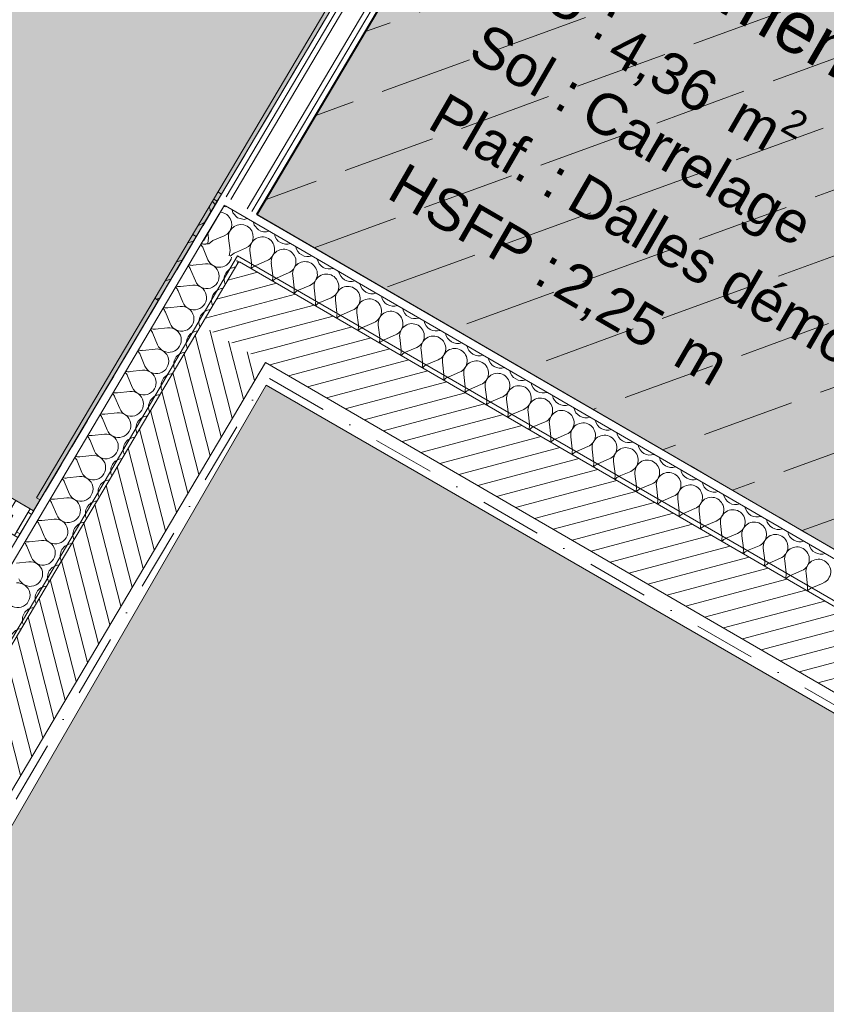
# Model space of a CAD drawing. Header units: millimetres. Extents: x -107151 to 48086, y -42122 to 26068.
# Tile 43 of 52: x -72531 to -70574, y 1237 to 3626. Entities that reach past the tile are written whole.
import ezdxf
from ezdxf.enums import TextEntityAlignment as Align

# ---------------------------------------------------------------- set-up
doc = ezdxf.new("R2010")
doc.units = ezdxf.units.MM
doc.header["$MEASUREMENT"] = 0
for name, pattern in [('! FIN Pointille', [87.5, 50, -37.5]), ('! URB Limite propriété', [300, 150, -75, 0, -75]), ('Tirets petits', [125, 75, -50])]:
    doc.linetypes.add(name, pattern=pattern)
for name, color, linetype in [('01-STR_Dalles.ARCHI', 7, 'Continuous'), ('01-STR_Murs extérieurs.ARCHI', 7, 'Continuous'), ('03-SURFACE _ Utile.ARCHI', 7, 'Continuous'), ('04-SOE_Cloisons .ARCHI', 7, 'Continuous'), ('04-SOE_Faux Plafond.ARCHI', 7, 'Continuous'), ('04-SOE_Revetement de sol.ARCHI', 7, 'Continuous'), ('05-INF _ COTATIONS.ARCHI', 7, 'Continuous'), ('06-REP _ EQUIP MOBI _ marché.ARCHI', 7, 'Continuous'), ('07-VRD_Terrain_Batiments.ARCHI', 7, 'Continuous'), ('Marques de porte Archicad', 7, 'Continuous'), ('Marques de Zone Archicad', 7, 'Continuous'), ('Nouveau_07-VRD_Terrain EDL_Parcelle.ARCHI', 7, 'Continuous'), ('Portes Archicad', 7, 'Continuous')]:
    doc.layers.add(name, color=color, linetype=linetype)
doc.styles.add('STYLE_GENERE_1', font='arial.ttf')
doc.styles.add('STYLE_GENERE_2', font='arial.ttf')
doc.dimstyles.new('STYLE_GENERE__1', dxfattribs={"dimtxt": 75, "dimasz": 57, "dimexe": 0.18, "dimexo": 50, "dimgap": 0, "dimtad": 1, "dimlfac": 0.001, "dimzin": 0, "dimdsep": 46, "dimtxsty": 'STYLE_GENERE_1', "dimblk": 'ARROWHEAD_2', "dimblk1": 'ARROWHEAD_2', "dimblk2": 'ARROWHEAD_2', "dimcen": 0.09, "dimclrd": 256, "dimclre": 256, "dimclrt": 256, "dimazin": 0, "dimtfac": 1, "dimtdec": 4, "dimtmove": 0, "dimatfit": 3, "dimfxl": 0, "dimtolj": 1, "dimtzin": 0, "dimarcsym": 0})
pattern_1 = [(14.89894, (0, 0), (-9.64181, 36.239281), [])]

# ---------------------------------------------------------------- blocks, each defined once
blk = doc.blocks.new('Dalle_1_1', base_point=(-76544.5, 22024.4))
at = {"layer": '01-STR_Dalles.ARCHI', "color": 7, "linetype": 'Continuous', "lineweight": 5, "flags": 128}
blk.add_lwpolyline([(-35761.7, -1486.9), (-76544.5, 22024.4), (-87514.9, 4382), (-82216.1, 1323.8), (-82636.8, 474), (-77525.2, -2515.3), (-75594, 780.7), (-73919.8, -200.3), (-72002.7, 3053.2), (-57439.8, -5368.8), (-56247, -3333.1)], dxfattribs=at)
blk = doc.blocks.new('Salle de réunion__18_1', base_point=(-75570.5, 6361))
at = {"layer": '03-SURFACE _ Utile.ARCHI', "linetype": 'Continuous', "lineweight": 0, "true_color": 0xe4e4e4}
blk.add_hatch(color=254, dxfattribs=at).paths.add_polyline_path([(-70849, 5213.7), (-77753.1, 9258.7), (-79386.6, 6471), (-72497.5, 2434.4), (-72041.8, 3203)])
at = {"layer": 'Marques de Zone Archicad', "color": 7, "lineweight": 5}
for tag, height, style, p in [('ROOM_NAME', 125, 'STYLE_GENERE_2', (-76014.8, 7156.1)), ('measuredAreaCode', 100, 'STYLE_GENERE_1', (-76132.7, 6957.6)), ('DUMMY_862', 100, 'STYLE_GENERE_1', (-76230.9, 6787.5)), ('DUMMY_863', 100, 'STYLE_GENERE_1', (-75960.2, 6631.3)), ('DUMMY_864', 100, 'STYLE_GENERE_1', (-76329.1, 6617.4)), ('DUMMY_861', 125, 'STYLE_GENERE_2', (-74868.1, 6522.5)), ('ceilingHeightCode', 100, 'STYLE_GENERE_1', (-76427.3, 6447.3)), ('DUMMY_865', 100, 'STYLE_GENERE_1', (-75992.4, 6423))]:
    blk.add_attdef(tag, text='', height=height, rotation=329.9997, dxfattribs=dict(at, style=style)).set_placement(p, align=Align.TOP_LEFT)
blk = doc.blocks.new('Local ménage__19_1', base_point=(-70737.2, 3195.8))
at = {"layer": '03-SURFACE _ Utile.ARCHI', "linetype": 'Continuous', "lineweight": 0, "true_color": 0xe4e4e4}
blk.add_hatch(color=254, dxfattribs=at).paths.add_polyline_path([(-70332.8, 2212.3), (-69155.6, 4221.5), (-70762.8, 5163.1), (-71955.3, 3152.9)])
at = {"layer": 'Marques de Zone Archicad', "color": 7, "lineweight": 5, "char_height": 100, "attachment_point": 1, "rotation": 329.9997, "style": 'STYLE_GENERE_1'}
for s, insert in [('\\A1;{\\pql;\\pt0,3300;\\fArial|b0|i0|c0|p0;\\W1.000000;4,36\\fArial|b0|i0|c0|p0;\\W1.000000;\\A1{\\H.66x;\\S^  ;}\\fArial|b0|i0|c0|p0;\\W1.000000; m\\fArial|b0|i0|c0|p0;\\W1.000000;\\A1{\\H.66x;\\S2^  ;}}', (-71047.6, 3641.8)), ('\\A1;{\\pql;\\pt0,3300;\\fArial|b0|i0|c0|p0;\\W1.000000;2,25\\fArial|b0|i0|c0|p0;\\W1.000000;\\A1{\\H.66x;\\S^  ;}\\fArial|b0|i0|c0|p0;\\W1.000000; m\\fArial|b0|i0|c0|p0;\\W1.000000;\\A1{\\H.66x;\\S^  ;}}', (-71191.9, 3046.4))]:
    blk.add_mtext(s, dxfattribs=dict(at, insert=insert))
at = {"layer": 'Marques de Zone Archicad', "color": 7, "lineweight": 5}
for tag, height, style, p in [('ROOM_NAME', 125, 'STYLE_GENERE_2', (-71181.6, 3990.8)), ('measuredAreaCode', 100, 'STYLE_GENERE_1', (-71299.4, 3792.4)), ('DUMMY_862', 100, 'STYLE_GENERE_1', (-71397.7, 3622.3)), ('DUMMY_864', 100, 'STYLE_GENERE_1', (-71495.9, 3452.2)), ('DUMMY_863', 100, 'STYLE_GENERE_1', (-71127, 3466.1)), ('DUMMY_861', 125, 'STYLE_GENERE_2', (-70191.5, 3447.8)), ('ceilingHeightCode', 100, 'STYLE_GENERE_1', (-71594.1, 3282.1)), ('DUMMY_865', 100, 'STYLE_GENERE_1', (-71159.2, 3257.8))]:
    blk.add_attdef(tag, text='', height=height, rotation=329.9997, dxfattribs=dict(at, style=style)).set_placement(p, align=Align.TOP_LEFT)
blk = doc.blocks.new('Dalle_4_1', base_point=(-75676.6, -3744.5))
at = {"layer": '07-VRD_Terrain_Batiments.ARCHI', "linetype": 'Continuous', "lineweight": 0, "true_color": 0x404040}
blk.add_hatch(color=250, dxfattribs=at).paths.add_polyline_path([(-75676.6, -3744.5), (-67765.8, -8311.8), (-64022.6, -1828.4), (-71933.4, 2738.9)])
at = {"layer": '07-VRD_Terrain_Batiments.ARCHI', "color": 7, "linetype": 'Continuous', "lineweight": 5, "flags": 128}
blk.add_lwpolyline([(-75676.6, -3744.5), (-67765.8, -8311.8), (-64022.6, -1828.4), (-71933.4, 2738.9)], close=True, dxfattribs=at)
blk = doc.blocks.new('Dalle_12_1', base_point=(-87291.7, 4437.9))
at = {"layer": '04-SOE_Faux Plafond.ARCHI', "color": 252, "linetype": 'Tirets petits', "lineweight": 5, "flags": 128}
blk.add_lwpolyline([(-87291.7, 4437.9), (-76490.4, 21808.4), (-36023.4, -1555.2), (-39411.7, -7251.8), (-43400.7, -4914.5), (-44935.1, -7533.1), (-55188.2, -1525.3), (-55569, -1302.2), (-61868.3, 2388.9), (-60121.8, 5369.6), (-63596.7, 7405.7), (-62757.3, 8840.1), (-65262.3, 10308), (-65757.5, 10598.2), (-65627.1, 10820.8), (-65972.2, 11023), (-66102.6, 10800.4), (-70073.8, 13127.5), (-70035.5, 13192.8), (-72449.2, 14601.8), (-72270.4, 14906.9), (-74211.7, 16044.4), (-74249.6, 15979.7), (-75417.1, 16663.7), (-82141.4, 5187.7), (-80715.1, 4352), (-77817.8, 9296.6), (-70849, 5213.7), (-73941.7, -2), (-75651.1, 999.6), (-77581.8, -2296.9), (-82427.2, 536.8), (-82006.1, 1387.3)], close=True, dxfattribs=at)
blk = doc.blocks.new('Dalle_22_1', base_point=(-71955.3, 3152.9))
at = {"layer": '04-SOE_Revetement de sol.ARCHI', "color": 7, "linetype": 'Continuous', "lineweight": 5, "flags": 128}
blk.add_lwpolyline([(-71955.3, 3152.9), (-70762.8, 5163.1), (-69155.6, 4221.5), (-70332.8, 2212.3)], close=True, dxfattribs=at)
blk = doc.blocks.new('Dalle_25_1', base_point=(-70762.8, 5163.1))
at = {"layer": '04-SOE_Faux Plafond.ARCHI', "linetype": 'Continuous', "lineweight": 5, "true_color": 0xb3b3b3}
h = blk.add_hatch(dxfattribs=at)
h.set_pattern_fill('Tirets_0001', color=253, style=0, pattern_type=2)
h.set_pattern_definition([(20, (0, 0), (-102.606, 281.9078), [225, -75]), (20, (89.65, 192.26), (-102.606, 281.9078), [225, -75])])
h.paths.add_polyline_path([(-70762.8, 5163.1), (-71955.3, 3152.9), (-68895.8, 1379.3), (-66354.6, 5716.2), (-67700.8, 6505.1), (-69068.8, 4170.6)])
at = {"layer": '04-SOE_Faux Plafond.ARCHI', "color": 252, "linetype": 'Tirets petits', "lineweight": 5, "flags": 128}
blk.add_lwpolyline([(-70762.8, 5163.1), (-69068.8, 4170.6), (-67700.8, 6505.1), (-66354.6, 5716.2), (-68895.8, 1379.3), (-71955.3, 3152.9)], close=True, dxfattribs=at)
blk = doc.blocks.new('Dalle_26_1', base_point=(-79424.5, 6406.3))
at = {"layer": '04-SOE_Revetement de sol.ARCHI', "color": 7, "linetype": 'Continuous', "lineweight": 5, "flags": 128}
blk.add_lwpolyline([(-79424.5, 6406.3), (-72535.7, 2369.9), (-70849, 5213.7), (-77752.9, 9259)], close=True, dxfattribs=at)
blk = doc.blocks.new('*X267')
at = {"layer": '01-STR_Murs extérieurs.ARCHI', "color": 7, "linetype": 'Continuous', "lineweight": 5}
for p, q in [((-72039.2, 3158.4), (-72044.7, 3159)), ((-72031.6, 3155.3), (-72039.2, 3158.4)), ((-72037, 3172), (-72034, 3172.9)), ((-72028.8, 3153.1), (-72031.6, 3155.3)), ((-72072.9, 3096), (-72074.4, 3108.9)), ((-72034.9, 3101.7), (-72027.8, 3106)), ((-72027.8, 3106), (-72022.1, 3112)), ((-72021.9, 3111.9), (-72024.3, 3104)), ((-72022.1, 3112), (-72019.4, 3117.2)), ((-72019.1, 3116.2), (-72021.9, 3111.9)), ((-72074.9, 3083.5), (-72072.9, 3096)), ((-72062.5, 3090), (-72072.3, 3082)), ((-72062.5, 3090), (-72034.9, 3101.7)), ((-72024.3, 3104), (-72024.5, 3095.7)), ((-72021, 3065.9), (-72024.5, 3095.7)), ((-72023, 3053.4), (-72021, 3065.9)), ((-72010.6, 3059.9), (-72020.4, 3051.9)), ((-72010.6, 3059.9), (-72005.1, 3062.2))]:
    blk.add_line(p, q, dxfattribs=at)
blk = doc.blocks.new('*X268')
at = {"layer": '01-STR_Murs extérieurs.ARCHI', "color": 7, "linetype": 'Continuous', "lineweight": 5}
for p, q in [((-72063.8, 3185.1), (-72056.6, 3177.7)), ((-72069.2, 3165.8), (-72071.5, 3172.1)), ((-72068.6, 3157.6), (-72069.2, 3165.8)), ((-72068.6, 3157.5), (-72068.6, 3157.6)), ((-72098.4, 3126.9), (-72086.8, 3131.8)), ((-72086.8, 3131.8), (-72082.2, 3134.6))]:
    blk.add_line(p, q, dxfattribs=at)
blk = doc.blocks.new('*X269')
at = {"layer": '01-STR_Murs extérieurs.ARCHI', "color": 7, "linetype": 'Continuous', "lineweight": 5}
for p, q in [((-72033.1, 3173.2), (-72031.2, 3173.8)), ((-72015.7, 3164.8), (-72014, 3157.2)), ((-72014, 3157.2), (-72002.6, 3145.4)), ((-72025.1, 3150.2), (-72028.8, 3153.1)), ((-72020.2, 3143.5), (-72025.1, 3150.2)), ((-72017.3, 3135.7), (-72020.2, 3143.5)), ((-72016.7, 3127.5), (-72017.3, 3135.7)), ((-72002.6, 3145.4), (-71986.7, 3141.4)), ((-71986.7, 3141.4), (-71979.3, 3143.7)), ((-71963.7, 3134.7), (-71962.1, 3127.1)), ((-72019.4, 3117.2), (-72018.3, 3119.4)), ((-72017.4, 3118.8), (-72019.1, 3116.2)), ((-72018.3, 3119.4), (-72016.7, 3127.5)), ((-72011.2, 3124.3), (-72017.4, 3118.8)), ((-72003.7, 3127.8), (-72011.2, 3124.3)), ((-71995.6, 3129.2), (-72003.7, 3127.8)), ((-71987.3, 3128.3), (-71995.6, 3129.2)), ((-71979.7, 3125.2), (-71987.3, 3128.3)), ((-71973.1, 3120.1), (-71979.7, 3125.2)), ((-71968.3, 3113.4), (-71973.1, 3120.1)), ((-71965.4, 3105.6), (-71968.3, 3113.4)), ((-71962.1, 3127.1), (-71951.7, 3116.3)), ((-71965.7, 3092.6), (-71964.8, 3097.4)), ((-71964.8, 3097.4), (-71965.4, 3105.6)), ((-72005.1, 3062.2), (-71983, 3071.6)), ((-71983, 3071.6), (-71975.9, 3075.9)), ((-71975.9, 3075.9), (-71975.3, 3076.5))]:
    blk.add_line(p, q, dxfattribs=at)
blk = doc.blocks.new('*X270')
at = {"layer": '01-STR_Murs extérieurs.ARCHI', "color": 7, "linetype": 'Continuous', "lineweight": 5}
for p, q in [((-71969.1, 3035.8), (-71972.6, 3065.6)), ((-71958.7, 3029.8), (-71931.1, 3041.5)), ((-71917.1, 3005.7), (-71920.7, 3035.5)), ((-71906.8, 2999.7), (-71879.2, 3011.4)), ((-71865.2, 2975.6), (-71868.8, 3005.4)), ((-71854.9, 2969.6), (-71827.2, 2981.3)), ((-71813.3, 2945.5), (-71816.9, 2975.3)), ((-71802.9, 2939.5), (-71775.3, 2951.3)), ((-71761.4, 2915.4), (-71765, 2945.2)), ((-71751, 2909.4), (-71723.4, 2921.2)), ((-71709.5, 2885.3), (-71713, 2915.1)), ((-71699.1, 2879.3), (-71671.5, 2891.1)), ((-71657.6, 2855.3), (-71661.1, 2885)), ((-71647.2, 2849.2), (-71619.6, 2861)), ((-71605.7, 2825.2), (-71609.2, 2855)), ((-71595.3, 2819.1), (-71567.7, 2830.9)), ((-71553.8, 2795.1), (-71557.3, 2824.9)), ((-71543.4, 2789.1), (-71515.8, 2800.8)), ((-71501.9, 2765), (-71505.4, 2794.8)), ((-71491.5, 2759), (-71463.9, 2770.7)), ((-71450, 2734.9), (-71453.5, 2764.7)), ((-71439.6, 2728.9), (-71412, 2740.6)), ((-71398.1, 2704.8), (-71401.6, 2734.6)), ((-71387.7, 2698.8), (-71360.1, 2710.5)), ((-71346.2, 2674.7), (-71349.7, 2704.5)), ((-71335.8, 2668.7), (-71308.2, 2680.4)), ((-71294.2, 2644.6), (-71297.8, 2674.4)), ((-71283.9, 2638.6), (-71256.3, 2650.3)), ((-71242.3, 2614.5), (-71245.9, 2644.3)), ((-71232, 2608.5), (-71204.3, 2620.2)), ((-71190.4, 2584.4), (-71194, 2614.2)), ((-71180, 2578.4), (-71152.4, 2590.2)), ((-71138.5, 2554.3), (-71142.1, 2584.1)), ((-71128.1, 2548.3), (-71100.5, 2560.1)), ((-71086.6, 2524.3), (-71090.1, 2554)), ((-71076.2, 2518.2), (-71048.6, 2530)), ((-71034.7, 2494.2), (-71038.2, 2523.9)), ((-71024.3, 2488.1), (-70996.7, 2499.9)), ((-70982.8, 2464.1), (-70986.3, 2493.9)), ((-70972.4, 2458), (-70944.8, 2469.8)), ((-70930.9, 2434), (-70934.4, 2463.8)), ((-70920.5, 2428), (-70892.9, 2439.7)), ((-70879, 2403.9), (-70882.5, 2433.7)), ((-70868.6, 2397.9), (-70841, 2409.6)), ((-70827.1, 2373.8), (-70830.6, 2403.6)), ((-70816.7, 2367.8), (-70789.1, 2379.5)), ((-70775.2, 2343.7), (-70778.7, 2373.5)), ((-70764.8, 2337.7), (-70737.2, 2349.4)), ((-70723.2, 2313.6), (-70726.8, 2343.4)), ((-70712.9, 2307.6), (-70685.3, 2319.3)), ((-70671.3, 2283.5), (-70674.9, 2313.3)), ((-70661, 2277.5), (-70633.3, 2289.2)), ((-70619.4, 2253.4), (-70623, 2283.2)), ((-70609.1, 2247.4), (-70581.4, 2259.1))]:
    blk.add_line(p, q, dxfattribs=at)
for centre, start, end in [((-71935.7, 3141.3), 237.3096, 288.5867), ((-71994.7, 3099.2), 309.919, 348.7639), ((-71942.8, 3069.1), 59.8989, 186.7688), ((-71942.8, 3069.1), 293.029, 59.8989), ((-71883.7, 3111.2), 191.2112, 288.5867), ((-71890.9, 3039), 59.8989, 186.7688), ((-71890.9, 3039), 293.029, 59.8989), ((-71831.8, 3081.1), 191.2112, 288.5867), ((-71998.8, 3032.3), 341.8165, 6.7688), ((-71839, 3009), 59.8989, 186.7688), ((-71839, 3009), 293.029, 59.8989), ((-71779.9, 3051), 191.2112, 288.5867), ((-71946.9, 3002.2), 113.029, 137.9814), ((-71728, 3020.9), 191.2112, 288.5867), ((-71946.9, 3002.2), 341.8165, 6.7688), ((-71895, 2972.1), 113.029, 137.9814), ((-71787.1, 2978.9), 59.8989, 186.7688), ((-71787.1, 2978.9), 293.029, 59.8989), ((-71895, 2972.1), 341.8165, 6.7688), ((-71843.1, 2942), 113.029, 137.9814), ((-71735.2, 2948.8), 59.8989, 186.7688), ((-71735.2, 2948.8), 293.029, 59.8989), ((-71676.1, 2990.8), 191.2112, 288.5867), ((-71843.1, 2942), 341.8165, 6.7688), ((-71791.2, 2911.9), 113.029, 137.9814), ((-71683.3, 2918.7), 59.8989, 186.7688), ((-71683.3, 2918.7), 293.029, 59.8989), ((-71624.2, 2960.7), 191.2112, 288.5867), ((-71791.2, 2911.9), 341.8165, 6.7688), ((-71631.3, 2888.6), 59.8989, 186.7688), ((-71572.3, 2930.6), 191.2112, 288.5867), ((-71739.3, 2881.8), 113.029, 137.9814), ((-71631.3, 2888.6), 293.029, 59.8989), ((-71520.4, 2900.5), 191.2112, 288.5867), ((-71739.3, 2881.8), 341.8165, 6.7688), ((-71687.4, 2851.7), 113.029, 137.9814), ((-71579.4, 2858.5), 59.8989, 186.7688), ((-71579.4, 2858.5), 293.029, 59.8989), ((-71687.4, 2851.7), 341.8165, 6.7688), ((-71635.5, 2821.6), 113.029, 137.9814), ((-71527.5, 2828.4), 59.8989, 186.7688), ((-71527.5, 2828.4), 293.029, 59.8989), ((-71468.5, 2870.5), 191.2112, 288.5867), ((-71635.5, 2821.6), 341.8165, 6.7688), ((-71475.6, 2798.3), 59.8989, 186.7688), ((-71475.6, 2798.3), 293.029, 59.8989), ((-71416.6, 2840.4), 191.2112, 288.5867), ((-71583.6, 2791.5), 113.029, 137.9814), ((-71423.7, 2768.2), 59.8989, 186.7688), ((-71364.7, 2810.3), 191.2112, 288.5867), ((-71583.6, 2791.5), 341.8165, 6.7688), ((-71531.7, 2761.4), 113.029, 137.9814), ((-71423.7, 2768.2), 293.029, 59.8989), ((-71312.7, 2780.2), 191.2112, 288.5867), ((-71531.7, 2761.4), 341.8165, 6.7688), ((-71479.8, 2731.4), 113.029, 137.9814), ((-71371.8, 2738.1), 59.8989, 186.7688), ((-71371.8, 2738.1), 293.029, 59.8989), ((-71479.8, 2731.4), 341.8165, 6.7688), ((-71427.9, 2701.3), 113.029, 137.9814), ((-71319.9, 2708), 59.8989, 186.7688), ((-71319.9, 2708), 293.029, 59.8989), ((-71260.8, 2750.1), 191.2112, 288.5867), ((-71427.9, 2701.3), 341.8165, 6.7688), ((-71268, 2677.9), 59.8989, 186.7688), ((-71268, 2677.9), 293.029, 59.8989), ((-71208.9, 2720), 191.2112, 288.5867), ((-71375.9, 2671.2), 113.029, 137.9814), ((-71216.1, 2647.9), 59.8989, 186.7688), ((-71157, 2689.9), 191.2112, 288.5867), ((-71375.9, 2671.2), 341.8165, 6.7688), ((-71324, 2641.1), 113.029, 137.9814), ((-71216.1, 2647.9), 293.029, 59.8989), ((-71105.1, 2659.8), 191.2112, 288.5867), ((-71324, 2641.1), 341.8165, 6.7688), ((-71272.1, 2611), 113.029, 137.9814), ((-71164.2, 2617.8), 59.8989, 186.7688), ((-71164.2, 2617.8), 293.029, 59.8989), ((-71272.1, 2611), 341.8165, 6.7688), ((-71220.2, 2580.9), 113.029, 137.9814), ((-71112.3, 2587.7), 59.8989, 186.7688), ((-71112.3, 2587.7), 293.029, 59.8989), ((-71053.2, 2629.7), 191.2112, 288.5867), ((-71220.2, 2580.9), 341.8165, 6.7688), ((-71060.4, 2557.6), 59.8989, 186.7688), ((-71060.4, 2557.6), 293.029, 59.8989), ((-71001.3, 2599.6), 191.2112, 288.5867), ((-71168.3, 2550.8), 113.029, 137.9814), ((-71008.4, 2527.5), 59.8989, 186.7688), ((-70949.4, 2569.5), 191.2112, 288.5867), ((-71168.3, 2550.8), 341.8165, 6.7688), ((-71116.4, 2520.7), 113.029, 137.9814), ((-71008.4, 2527.5), 293.029, 59.8989), ((-70897.5, 2539.4), 191.2112, 288.5867), ((-71116.4, 2520.7), 341.8165, 6.7688), ((-71064.5, 2490.6), 113.029, 137.9814), ((-70956.5, 2497.4), 59.8989, 186.7688), ((-70956.5, 2497.4), 293.029, 59.8989), ((-71064.5, 2490.6), 341.8165, 6.7688), ((-71012.6, 2460.5), 113.029, 137.9814), ((-70904.6, 2467.3), 59.8989, 186.7688), ((-70904.6, 2467.3), 293.029, 59.8989), ((-70845.6, 2509.4), 191.2112, 288.5867), ((-71012.6, 2460.5), 341.8165, 6.7688), ((-70852.7, 2437.2), 59.8989, 186.7688), ((-70852.7, 2437.2), 293.029, 59.8989), ((-70793.7, 2479.3), 191.2112, 288.5867), ((-70960.7, 2430.4), 113.029, 137.9814), ((-70800.8, 2407.1), 59.8989, 186.7688), ((-70741.8, 2449.2), 191.2112, 288.5867), ((-70960.7, 2430.4), 341.8165, 6.7688), ((-70908.8, 2400.3), 113.029, 137.9814), ((-70800.8, 2407.1), 293.029, 59.8989), ((-70689.8, 2419.1), 191.2112, 288.5867), ((-70908.8, 2400.3), 341.8165, 6.7688), ((-70856.9, 2370.3), 113.029, 137.9814), ((-70748.9, 2377), 59.8989, 186.7688), ((-70748.9, 2377), 293.029, 59.8989), ((-70856.9, 2370.3), 341.8165, 6.7688), ((-70804.9, 2340.2), 113.029, 137.9814), ((-70697, 2346.9), 59.8989, 186.7688), ((-70697, 2346.9), 293.029, 59.8989), ((-70637.9, 2389), 191.2112, 288.5867), ((-70804.9, 2340.2), 341.8165, 6.7688), ((-70645.1, 2316.8), 59.8989, 186.7688), ((-70645.1, 2316.8), 293.029, 59.8989), ((-70586, 2358.9), 191.2112, 288.5867), ((-70753, 2310.1), 113.029, 137.9814), ((-70753, 2310.1), 341.8165, 6.7688), ((-70701.1, 2280), 113.029, 137.9814), ((-70593.2, 2286.8), 59.8989, 186.7688), ((-70593.2, 2286.8), 293.029, 59.8989), ((-70701.1, 2280), 341.8165, 6.7688), ((-70649.2, 2249.9), 113.029, 137.9814), ((-70649.2, 2249.9), 341.8165, 6.7688), ((-70597.3, 2219.8), 113.029, 137.9814)]:
    blk.add_arc(centre, 30, start, end, dxfattribs=at)
blk = doc.blocks.new('Mur_53_1', base_point=(-57607.3, -5164.7))
at = {"layer": '01-STR_Murs extérieurs.ARCHI', "linetype": 'Continuous', "lineweight": 0, "true_color": 0x000000}
h = blk.add_hatch(dxfattribs=at)
h.set_pattern_fill('Hachure_simple_0001', color=18, style=0, pattern_type=2)
h.set_pattern_definition(pattern_1)
h.paths.add_polyline_path([(-72111.5, 3104.7), (-72203.3, 2949.9), (-72194.7, 2944.9), (-72102.8, 3099.7)])
h = blk.add_hatch(dxfattribs=at)
h.set_pattern_fill('Hachure_simple_0001', color=18, style=0, pattern_type=2)
h.set_pattern_definition(pattern_1)
h.paths.add_polyline_path([(-72091, 2884.8), (-71935.2, 2794.5), (-71999.2, 3039.6)])
h = blk.add_hatch(dxfattribs=at)
h.set_pattern_fill('Hachure_simple_0001', color=18, style=0, pattern_type=2)
h.set_pattern_definition(pattern_1)
h.paths.add_polyline_path([(-71997.7, 3038.7), (-71998.6, 3037.2), (-71935.2, 2794.5), (-71843.4, 2949.3)])
h = blk.add_hatch(dxfattribs=at)
h.set_pattern_fill('Hachure_simple_0001', color=18, style=0, pattern_type=2)
h.set_pattern_definition(pattern_1)
h.paths.add_polyline_path([(-71843.4, 2949.3), (-71935.2, 2794.5), (-57914.7, -5333.3), (-57823.7, -5178)])
at = {"layer": '01-STR_Murs extérieurs.ARCHI', "color": 7, "linetype": 'Continuous', "lineweight": 5}
for p, q in [((-72034.7, 3175.8), (-72085.7, 3089.8)), ((-72032.3, 3174.4), (-72033.7, 3172.1)), ((-72032.3, 3174.4), (-57876.9, -5031.5)), ((-71999.2, 3039.6), (-72091, 2884.8)), ((-71997.7, 3038.7), (-71998.6, 3037.2)), ((-71997.7, 3038.7), (-57910.2, -5127.8))]:
    blk.add_line(p, q, dxfattribs=at)
at = {"layer": '01-STR_Murs extérieurs.ARCHI', "color": 7, "linetype": 'Continuous', "lineweight": 5, "flags": 128}
for points in [[(-72041.8, 3203), (-72052, 3185.8)], [(-70331.1, 2211.3), (-71957, 3153.9)], [(-71935.2, 2794.5), (-57758.9, -5423.6)]]:
    blk.add_lwpolyline(points, dxfattribs=at)
at = {"layer": '06-REP _ EQUIP MOBI _ marché.ARCHI', "color": 7, "linetype": 'Continuous', "lineweight": 5}
for p, q in [((-72041.6, 3202.9), (-72050.3, 3208)), ((-72051.8, 3185.7), (-72060.5, 3190.8)), ((-72102.8, 3099.7), (-72111.5, 3104.7)), ((-72203.3, 2949.9), (-72194.7, 2944.9))]:
    blk.add_line(p, q, dxfattribs=at)
at = {"layer": '01-STR_Murs extérieurs.ARCHI', "color": 7, "lineweight": 5}
for name in ['*X268', '*X267', '*X269', '*X270']:
    blk.add_blockref(name, (0, 0), dxfattribs=at)
blk = doc.blocks.new('Mur_65_1', base_point=(-72041.8, 3203))
at = {"layer": '04-SOE_Cloisons .ARCHI', "color": 7, "linetype": 'Continuous', "lineweight": 5}
for p, q in [((-70837.8, 5207.1), (-72030.6, 3196.5)), ((-70826.6, 5200.5), (-72019.3, 3190)), ((-70786.9, 5177.3), (-71979.5, 3166.9)), ((-70775.7, 5170.7), (-71968.3, 3160.4))]:
    blk.add_line(p, q, dxfattribs=at)
at = {"layer": '04-SOE_Cloisons .ARCHI', "color": 7, "linetype": 'Continuous', "lineweight": 5, "flags": 128}
for points in [[(-70849, 5213.7), (-72041.8, 3203)], [(-71957, 3153.9), (-70764.5, 5164.1)]]:
    blk.add_lwpolyline(points, dxfattribs=at)
blk = doc.blocks.new('Porte 27_9')
at = {"layer": 'Portes Archicad', "color": 7, "linetype": 'Continuous', "lineweight": 5}
for p, q in [((432, 0), (432, 944)), ((432, 944), (472, 944)), ((472, 944), (472, 0)), ((-472, 0), (-500, 0)), ((-500, 0), (-500, -75)), ((-500, 0), (-500, -10)), ((-500, 0), (-500, -10)), ((-472, -40), (-472, 0)), ((472, 0), (432, 0)), ((500, 0), (472, 0)), ((472, 0), (472, -40)), ((500, -75), (500, 0)), ((500, 0), (500, -10)), ((500, 0), (500, -10)), ((-500, -10), (-500, -65)), ((-500, -10), (-500, -65)), ((500, -10), (500, -65)), ((500, -10), (500, -65)), ((-460, -40), (-472, -40)), ((-460, -75), (-460, -40)), ((472, -40), (460, -40)), ((460, -40), (460, -75)), ((-500, -65), (-500, -75)), ((-500, -65), (-500, -75)), ((500, -65), (500, -75)), ((500, -65), (500, -75)), ((-500, -75), (-460, -75)), ((460, -75), (500, -75))]:
    blk.add_line(p, q, dxfattribs=at)
at = {"layer": 'Portes Archicad', "color": 8, "linetype": '! FIN Pointille', "lineweight": 5}
blk.add_arc((472, 0), 944, 90, 180, dxfattribs=at)
blk = doc.blocks.new('Marque porte 27_4')
at = {"layer": 'Marques de porte Archicad', "color": 7, "lineweight": 5, "char_height": 60, "attachment_point": 1, "style": 'STYLE_GENERE_1'}
for s, insert in [('\\A1;{\\pql;\\pt0,50;\\fArial|b0|i0|c0|p0;\\W1.000000;1,00\\fArial|b0|i0|c0|p0;\\W1.000000;\\A1{\\H.66x;\\S^  ;}\\fArial|b0|i0|c0|p0;\\W1.000000;\\fArial|b0|i0|c0|p0;\\W1.000000;\\A1{\\H.66x;\\S^  ;}}', (-96.2, 234.9)), ('\\A1;{\\pql;\\pt0,50;\\fArial|b0|i0|c0|p0;\\W1.000000; x 2,10\\fArial|b0|i0|c0|p0;\\W1.000000;\\A1{\\H.66x;\\S^  ;}\\fArial|b0|i0|c0|p0;\\W1.000000;\\fArial|b0|i0|c0|p0;\\W1.000000;\\A1{\\H.66x;\\S^  ;}}', (64, 234.9))]:
    blk.add_mtext(s, dxfattribs=dict(at, insert=insert))
at = {"layer": 'Marques de porte Archicad', "color": 7, "lineweight": 5, "style": 'STYLE_GENERE_2'}
blk.add_attdef('AC_WIDO_ID', text='', height=75, dxfattribs=at).set_placement((-305.3, 273), align=Align.BOTTOM_LEFT)
at = {"layer": 'Marques de porte Archicad', "color": 7, "lineweight": 5, "style": 'STYLE_GENERE_1'}
for tag, p in [('strWHPrefix', (-311, 234.9)), ('DUMMY_228', (311, 248.6)), ('strLocationPrefix', (-311, 140.6)), ('DUMMY_229', (-96.2, 140.6))]:
    blk.add_attdef(tag, text='', height=60, dxfattribs=at).set_placement(p, align=Align.TOP_LEFT)
blk = doc.blocks.new('Mur_84_1', base_point=(-79451.3, 6508.9))
at = {"layer": '04-SOE_Cloisons .ARCHI', "color": 7, "linetype": 'Continuous', "lineweight": 5}
for p, q in [((-72511, 2430.7), (-72506, 2439.4)), ((-72538.8, 2383.3), (-72511, 2430.7)), ((-72511, 2430.7), (-72502.4, 2425.7)), ((-72538.8, 2383.3), (-72530.2, 2378.2))]:
    blk.add_line(p, q, dxfattribs=at)
at = {"layer": '04-SOE_Cloisons .ARCHI', "color": 7, "linetype": 'Continuous', "lineweight": 5, "flags": 128}
for points in [[(-72497.3, 2434.3), (-72506, 2439.4)], [(-72530.2, 2378.2), (-72502.4, 2425.7)], [(-72502.4, 2425.7), (-72497.3, 2434.3)], [(-72535.2, 2369.6), (-72530.2, 2378.2)]]:
    blk.add_lwpolyline(points, dxfattribs=at)
at = {"layer": 'Marques de porte Archicad', "color": 7, "lineweight": 5}
ref = blk.add_blockref('Marque porte 27_4', (-72937.4, 2692.1), dxfattribs=dict(at, rotation=329.6320204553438))
ref.add_attrib('AC_WIDO_ID', 'Mi.2.03', dxfattribs={"color": 7, "lineweight": 5, "height": 75, "rotation": 329.632, "style": 'STYLE_GENERE_2'}).set_placement((-73075.1, 3085.4), align=Align.BOTTOM_LEFT)
ref.add_attrib('strLocationPrefix', 'Eq.', dxfattribs={"color": 7, "lineweight": 5, "height": 60, "rotation": 329.632, "style": 'STYLE_GENERE_1'}).set_placement((-73127.7, 2968.8), align=Align.TOP_LEFT)
ref.add_attrib('strWHPrefix', 'Dim.', dxfattribs={"color": 7, "lineweight": 5, "height": 60, "rotation": 329.632, "style": 'STYLE_GENERE_1'}).set_placement((-73080, 3050.1), align=Align.TOP_LEFT)
ref.add_attrib('DUMMY_231', 'M', dxfattribs={"color": 7, "lineweight": 5, "height": 60, "rotation": 329.632, "style": 'STYLE_GENERE_1'}).set_placement((-72942.3, 2860.1), align=Align.TOP_LEFT)
at = {"layer": 'Portes Archicad', "color": 7, "linetype": 'Continuous', "lineweight": 5, "xscale": -0.9999999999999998, "zscale": 1000, "rotation": 149.6320204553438}
blk.add_blockref('Porte 27_9', (-72975.3, 2627.4), dxfattribs=at)
blk = doc.blocks.new('*X365')
at = {"layer": '01-STR_Murs extérieurs.ARCHI', "color": 7, "linetype": 'Continuous', "lineweight": 5}
for p, q in [((-72073, 3082.4), (-72079.8, 3081.7)), ((-72074.4, 3043.6), (-72085.9, 3071.4)), ((-72105, 2992), (-72116.5, 3019.8)), ((-72080.5, 3033.3), (-72110.4, 3030.1)), ((-72135.6, 2940.4), (-72147.1, 2968.1)), ((-72111.1, 2981.7), (-72141, 2978.5)), ((-72166.2, 2888.8), (-72177.7, 2916.5)), ((-72141.7, 2930.1), (-72171.6, 2926.9)), ((-72172.3, 2878.5), (-72202.2, 2875.2)), ((-72196.8, 2837.2), (-72208.3, 2864.9)), ((-72202.9, 2826.9), (-72232.7, 2823.6)), ((-72227.4, 2785.6), (-72238.9, 2813.3)), ((-72233.5, 2775.3), (-72263.3, 2772)), ((-72258, 2734), (-72269.5, 2761.7)), ((-72288.6, 2682.4), (-72300.1, 2710.1)), ((-72264.1, 2723.6), (-72293.9, 2720.4)), ((-72319.2, 2630.7), (-72330.7, 2658.5)), ((-72294.7, 2672), (-72324.5, 2668.8)), ((-72349.8, 2579.1), (-72361.2, 2606.9)), ((-72325.3, 2620.4), (-72355.1, 2617.2)), ((-72355.9, 2568.8), (-72385.7, 2565.6)), ((-72380.4, 2527.5), (-72391.8, 2555.2)), ((-72386.5, 2517.2), (-72416.3, 2513.9)), ((-72411, 2475.9), (-72422.4, 2503.6)), ((-72417.1, 2465.6), (-72446.9, 2462.3)), ((-72441.6, 2424.3), (-72453, 2452)), ((-72447.7, 2414), (-72477.5, 2410.7)), ((-72472.2, 2372.7), (-72483.6, 2400.4)), ((-72502.8, 2321.1), (-72514.2, 2348.8)), ((-72478.3, 2362.4), (-72508.1, 2359.1)), ((-72508.9, 2310.7), (-72538.7, 2307.5))]:
    blk.add_line(p, q, dxfattribs=at)
for centre, start, end in [((-72083, 3111.5), 256.3529, 276.2114), ((-72113.6, 3059.9), 22.4716, 42.3301), ((-72046.7, 3055.1), 202.4716, 350.2542), ((-71974.6, 3047.3), 189.0013, 204.3045), ((-72144.2, 3008.3), 22.4716, 42.3301), ((-72113.6, 3059.9), 256.3529, 276.2114), ((-72077.3, 3003.5), 202.4716, 96.2114), ((-72005.2, 2995.7), 149.3415, 204.3045), ((-72005.2, 2995.7), 94.3784, 149.3415), ((-72174.8, 2956.7), 22.4716, 42.3301), ((-72144.2, 3008.3), 256.3529, 276.2114), ((-72107.9, 2951.9), 202.4716, 96.2114), ((-72035.8, 2944), 94.3784, 149.3415), ((-72035.8, 2944), 149.3415, 204.3045), ((-72205.4, 2905.1), 22.4716, 42.3301), ((-72174.8, 2956.7), 256.3529, 276.2114), ((-72138.5, 2900.3), 202.4716, 96.2114), ((-72066.4, 2892.4), 94.3784, 149.3415), ((-72066.4, 2892.4), 149.3415, 204.3045), ((-72236, 2853.5), 22.4716, 42.3301), ((-72205.4, 2905.1), 256.3529, 276.2114), ((-72169.1, 2848.7), 202.4716, 96.2114), ((-72097, 2840.8), 94.3784, 149.3415), ((-72097, 2840.8), 149.3415, 204.3045), ((-72266.6, 2801.8), 22.4716, 42.3301), ((-72236, 2853.5), 256.3529, 276.2114), ((-72199.7, 2797), 202.4716, 96.2114), ((-72127.6, 2789.2), 149.3415, 204.3045), ((-72127.6, 2789.2), 94.3784, 149.3415), ((-72266.6, 2801.8), 256.3529, 276.2114), ((-72230.3, 2745.4), 202.4716, 96.2114), ((-72297.2, 2750.2), 22.4716, 42.3301), ((-72158.2, 2737.6), 149.3415, 204.3045), ((-72158.2, 2737.6), 94.3784, 149.3415), ((-72260.9, 2693.8), 202.4716, 96.2114), ((-72327.8, 2698.6), 22.4716, 42.3301), ((-72297.2, 2750.2), 256.3529, 276.2114), ((-72188.8, 2686), 149.3415, 204.3045), ((-72188.8, 2686), 94.3784, 149.3415), ((-72358.4, 2647), 22.4716, 42.3301), ((-72327.8, 2698.6), 256.3529, 276.2114), ((-72291.5, 2642.2), 202.4716, 96.2114), ((-72219.4, 2634.4), 94.3784, 149.3415), ((-72219.4, 2634.4), 149.3415, 204.3045), ((-72389, 2595.4), 22.4716, 42.3301), ((-72358.4, 2647), 256.3529, 276.2114), ((-72322.1, 2590.6), 202.4716, 96.2114), ((-72250, 2582.7), 94.3784, 149.3415), ((-72250, 2582.7), 149.3415, 204.3045), ((-72419.6, 2543.8), 22.4716, 42.3301), ((-72389, 2595.4), 256.3529, 276.2114), ((-72352.7, 2539), 202.4716, 96.2114), ((-72280.6, 2531.1), 94.3784, 149.3415), ((-72280.6, 2531.1), 149.3415, 204.3045), ((-72450.2, 2492.2), 22.4716, 42.3301), ((-72419.6, 2543.8), 256.3529, 276.2114), ((-72383.3, 2487.4), 202.4716, 96.2114), ((-72311.2, 2479.5), 94.3784, 149.3415), ((-72311.2, 2479.5), 149.3415, 204.3045), ((-72450.2, 2492.2), 256.3529, 276.2114), ((-72413.8, 2435.8), 202.4716, 96.2114), ((-72480.8, 2440.5), 22.4716, 42.3301), ((-72341.8, 2427.9), 149.3415, 204.3045), ((-72341.8, 2427.9), 94.3784, 149.3415), ((-72444.4, 2384.1), 202.4716, 96.2114), ((-72511.4, 2388.9), 22.4716, 42.3301), ((-72480.8, 2440.5), 256.3529, 276.2114), ((-72372.4, 2376.3), 149.3415, 204.3045), ((-72372.4, 2376.3), 94.3784, 149.3415), ((-72541.9, 2337.3), 22.4716, 42.3301), ((-72511.4, 2388.9), 256.3529, 276.2114), ((-72475, 2332.5), 202.4716, 96.2114), ((-72403, 2324.7), 94.3784, 149.3415), ((-72403, 2324.7), 149.3415, 204.3045), ((-72505.6, 2280.9), 202.4716, 96.2114), ((-72433.6, 2273.1), 94.3784, 149.3415), ((-72433.6, 2273.1), 149.3415, 204.3045), ((-72536.2, 2229.3), 202.4716, 96.2114), ((-72464.2, 2221.5), 94.3784, 149.3415), ((-72464.2, 2221.5), 149.3415, 204.3045), ((-72494.8, 2169.8), 94.3784, 149.3415), ((-72494.8, 2169.8), 149.3415, 204.3045), ((-72525.3, 2118.2), 94.3784, 149.3415)]:
    blk.add_arc(centre, 30, start, end, dxfattribs=at)
blk = doc.blocks.new('Mur_86_1', base_point=(-72041.8, 3203))
at = {"layer": '01-STR_Murs extérieurs.ARCHI', "linetype": 'Continuous', "lineweight": 0, "true_color": 0x000000}
h = blk.add_hatch(dxfattribs=at)
h.set_pattern_fill('Hachure_simple_0001', color=18, style=0, pattern_type=2)
h.set_pattern_definition([(104.34148, (0, 0), (36.331375, 9.288768), [])])
h.paths.add_polyline_path([(-72091, 2884.8), (-73838.2, -62.7), (-73682.9, -153.7), (-71935.2, 2794.5)])
at = {"layer": '01-STR_Murs extérieurs.ARCHI', "color": 7, "linetype": 'Continuous', "lineweight": 5}
for p, q in [((-72034.7, 3175.8), (-72085.7, 3089.8)), ((-72032.3, 3174.4), (-72033.7, 3172.1)), ((-73924.4, -12.1), (-72085.7, 3089.8)), ((-71999.2, 3039.6), (-72091, 2884.8)), ((-71997.7, 3038.7), (-71998.6, 3037.2)), ((-73838.2, -62.7), (-72091, 2884.8))]:
    blk.add_line(p, q, dxfattribs=at)
at = {"layer": '01-STR_Murs extérieurs.ARCHI', "color": 7, "linetype": 'Continuous', "lineweight": 5, "flags": 128}
for points in [[(-72052, 3185.8), (-73765.9, 294.5)], [(-73774.6, -308.5), (-71935.2, 2794.5)]]:
    blk.add_lwpolyline(points, dxfattribs=at)
at = {"layer": '01-STR_Murs extérieurs.ARCHI', "color": 7, "lineweight": 5}
blk.add_blockref('*X365', (0, 0), dxfattribs=at)
blk = doc.blocks.new('Mur_157_1', base_point=(-72481.7, 2461))
at = {"layer": '06-REP _ EQUIP MOBI _ marché.ARCHI', "linetype": 'Continuous', "lineweight": 0, "true_color": 0x878787}
for points in [[(-72041.6, 3202.9), (-70849, 5213.7), (-70857.6, 5218.8), (-72050.3, 3208)], [(-72203.3, 2949.9), (-72490.3, 2466.1), (-72481.7, 2461), (-72194.7, 2944.9)]]:
    blk.add_hatch(color=252, dxfattribs=at).paths.add_polyline_path(points)
at = {"layer": '06-REP _ EQUIP MOBI _ marché.ARCHI', "color": 7, "linetype": 'Continuous', "lineweight": 5}
for p, q in [((-72041.6, 3202.9), (-72050.3, 3208)), ((-72203.3, 2949.9), (-72194.7, 2944.9))]:
    blk.add_line(p, q, dxfattribs=at)
at = {"layer": '06-REP _ EQUIP MOBI _ marché.ARCHI', "color": 8, "linetype": 'Continuous', "lineweight": 5, "flags": 128}
for points in [[(-70857.6, 5218.8), (-72490.3, 2466.1)], [(-72041.6, 3202.9), (-70849, 5213.7)], [(-72481.7, 2461), (-72194.7, 2944.9)], [(-72490.3, 2466.1), (-72481.7, 2461)]]:
    blk.add_lwpolyline(points, dxfattribs=at)
blk = doc.blocks.new('*D810')
at = {"layer": '05-INF _ COTATIONS.ARCHI', "color": 251, "linetype": 'Continuous', "lineweight": 5, "true_color": 0x666666}
for p, q in [((-70945.5, 4834.9), (-71002.4, 4737.9)), ((-71011.6, 4765), (-70936.3, 4807.8)), ((-69372.2, 3847.9), (-70974, 4786.4)), ((-69343.8, 3896.4), (-69400.6, 3799.3)), ((-69409.8, 3826.4), (-69334.6, 3869.3)), ((-69287.6, 3798.3), (-69372.2, 3847.9))]:
    blk.add_line(p, q, dxfattribs=at)
at = {"layer": '05-INF _ COTATIONS.ARCHI', "color": 251, "lineweight": 5, "true_color": 0x666666, "char_height": 75, "attachment_point": 7, "rotation": 329.632, "style": 'STYLE_GENERE_1'}
for s, insert in [('\\A1;{\\pql;\\fArial|b0|i0|c0|p0;\\W1.000000;11}', (-70947.7, 4788.4)), ('\\A1;{\\pql;\\fArial|b0|i0|c0|p0;\\W1.000000;1,86}', (-70205.8, 4353.7))]:
    blk.add_mtext(s, dxfattribs=dict(at, insert=insert))
blk = doc.blocks.new('ARROWHEAD_2')
at = {"color": 0, "linetype": 'Continuous', "lineweight": 0}
for p, q in [((-0.378, -0.655), (0.378, 0.655)), ((0, 0), (-1, 0))]:
    blk.add_line(p, q, dxfattribs=at)

msp = doc.modelspace()

# ---------------------------------------------------------------- linework, layer by layer
at = {"layer": '03-SURFACE _ Utile.ARCHI', "color": 254, "linetype": 'Continuous', "lineweight": 0, "true_color": 0xe4e4e4, "flags": 128}
for points in [[(-70849.045, 5213.665), (-77753.112, 9258.704), (-79386.551, 6471.006), (-72497.461, 2434.374), (-72041.81, 3203.045)], [(-70332.84, 2212.348), (-69155.588, 4221.481), (-70762.762, 5163.112), (-71955.292, 3152.89)]]:
    msp.add_lwpolyline(points, close=True, dxfattribs=at)
at = {"layer": 'Nouveau_07-VRD_Terrain EDL_Parcelle.ARCHI', "color": 1, "linetype": '! URB Limite propriété', "lineweight": 15, "flags": 128}
msp.add_lwpolyline([(-75754.012, -3686.305), (-71932.52, 2759.858), (-40270.65, -15542.463)], dxfattribs=at)

# ---------------------------------------------------------------- block references
at = {"layer": '01-STR_Dalles.ARCHI', "color": 7, "linetype": 'Continuous', "lineweight": 5}
msp.add_blockref('Dalle_1_1', (-76544.536, 22024.362), dxfattribs=at)
at = {"layer": '01-STR_Murs extérieurs.ARCHI', "color": 7, "lineweight": 5}
for name, p in [('Mur_53_1', (-57607.271, -5164.721)), ('Mur_86_1', (-72041.81, 3203.045))]:
    msp.add_blockref(name, p, dxfattribs=at)
at = {"layer": '03-SURFACE _ Utile.ARCHI', "color": 7, "linetype": 'Continuous', "lineweight": 5}
msp.add_blockref('Salle de réunion__18_1', (-75570.455, 6361.037), dxfattribs=at)
msp.add_blockref('Local ménage__19_1', (-70737.238, 3195.834), dxfattribs=at).add_auto_attribs({'ROOM_NAME': 'Local ménage', 'measuredAreaCode': 'SU : ', 'ceilingHeightCode': 'HSFP : ', 'DUMMY_862': 'Sol : ', 'DUMMY_863': 'Carrelage', 'DUMMY_864': 'Plaf. : ', 'DUMMY_865': 'Dalles démontables'})
at = {"layer": '04-SOE_Cloisons .ARCHI', "color": 7, "lineweight": 5}
for name, p in [('Mur_84_1', (-79451.261, 6508.922)), ('Mur_65_1', (-72041.81, 3203.045))]:
    msp.add_blockref(name, p, dxfattribs=at)
at = {"layer": '04-SOE_Faux Plafond.ARCHI', "color": 252, "linetype": 'Tirets petits', "lineweight": 5}
for name, p in [('Dalle_12_1', (-87291.697, 4437.903)), ('Dalle_25_1', (-70762.762, 5163.112))]:
    msp.add_blockref(name, p, dxfattribs=at)
at = {"layer": '04-SOE_Revetement de sol.ARCHI', "color": 7, "linetype": 'Continuous', "lineweight": 5}
for name, p in [('Dalle_26_1', (-79424.468, 6406.296)), ('Dalle_22_1', (-71955.292, 3152.89))]:
    msp.add_blockref(name, p, dxfattribs=at)
at = {"layer": '06-REP _ EQUIP MOBI _ marché.ARCHI', "color": 8, "lineweight": 5}
msp.add_blockref('Mur_157_1', (-72481.653, 2461.041), dxfattribs=at)
at = {"layer": '07-VRD_Terrain_Batiments.ARCHI', "color": 7, "linetype": 'Continuous', "lineweight": 5}
msp.add_blockref('Dalle_4_1', (-75676.611, -3744.468), dxfattribs=at)

# ---------------------------------------------------------------- dimensions: what is measured, and where the dimension line sits
at = {"layer": '05-INF _ COTATIONS.ARCHI', "color": 251, "linetype": 'Continuous', "lineweight": 5, "true_color": 0x666666}
dim = msp.add_linear_dim(base=(-70973.951, 4786.397), p1=(-69729.524, 3238.029), p2=(-71179.299, 4435.941), angle=149.63202, dimstyle='STYLE_GENERE__1', dxfattribs=at)
dim.commit()
dim.dimension.update_dxf_attribs({"geometry": '*D810', "text_midpoint": (-70103.06, 4336.951), "dimtype": 160, "text_rotation": 329.63202})

doc.saveas('drawing.dxf')
